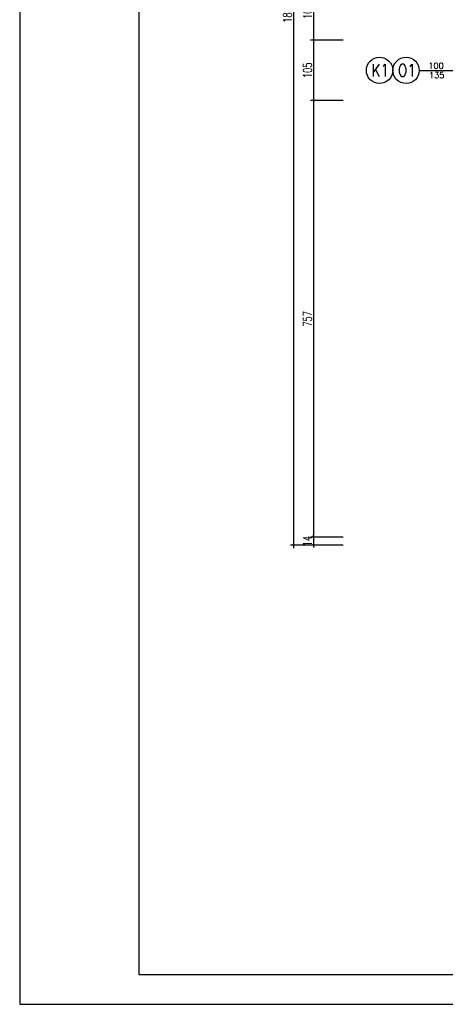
# Model space of a CAD drawing. Header units: millimetres. Extents: x 50026 to 146998, y 1038179 to 1573505.
# Tile 63 of 122: x 57791 to 58528, y 1045482 to 1047189. Entities that reach past the tile are written whole.
import ezdxf

# ---------------------------------------------------------------- set-up
doc = ezdxf.new("R2010")
doc.units = ezdxf.units.MM
doc.header["$LTSCALE"] = 0.025
for name, color, linetype in [('OKNA OPISY', 7, 'Continuous'), ('SCIANA', 5, 'Continuous'), ('zA_okna opisy', 7, 'Continuous'), ('ściany', 5, 'Continuous')]:
    doc.layers.add(name, color=color, linetype=linetype)
doc.styles.add('ROMANS', font='romans.shx', dxfattribs={"width": 0.7})
doc.dimstyles.new('SIL', dxfattribs={"dimtxt": 15, "dimasz": 4, "dimexe": 5, "dimexo": 5, "dimgap": 3, "dimtad": 1, "dimdec": 4, "dimrnd": 0.5, "dimdsep": 46, "dimtxsty": 'ROMANS', "dimblk1": 'ARCHTICK', "dimblk2": 'ARCHTICK', "dimsah": 1, "dimcen": 5, "dimdle": 5, "dimclrd": 1, "dimclre": 1, "dimclrt": 2, "dimadec": 1, "dimazin": 0, "dimtfac": 0.013333, "dimtdec": 4, "dimtix": 1, "dimtmove": 0, "dimatfit": 3, "dimldrblk": 'ARCHTICK', "dimfxl": 0, "dimtolj": 1, "dimtzin": 0, "dimarcsym": 0})

# ---------------------------------------------------------------- blocks, each defined once
blk = doc.blocks.new('_ArchTick')
at = {"color": 0, "linetype": 'ByBlock', "const_width": 0.15}
blk.add_lwpolyline([(-0.5, -0.5), (0.5, 0.5)], dxfattribs=at)
blk = doc.blocks.new('*D242')
at = {"layer": 'Defpoints', "color": 0}
for p in [(58356.2, 1047253.7), (58300, 1047153.7), (58356.2, 1047153.7)]:
    blk.add_point(p, dxfattribs=at)
at = {"layer": 'ściany', "color": 1, "lineweight": -2}
for p, q in [((58300, 1047258.7), (58300, 1047148.7)), ((58351.2, 1047253.7), (58295, 1047253.7)), ((58351.2, 1047153.7), (58295, 1047153.7))]:
    blk.add_line(p, q, dxfattribs=at)
at = {"layer": 'ściany', "color": 1, "lineweight": -2, "xscale": 4, "yscale": 4, "zscale": 4}
for p, rotation in [((58300, 1047253.7), 90), ((58300, 1047153.7), 270)]:
    blk.add_blockref('_ArchTick', p, dxfattribs=dict(at, rotation=rotation))
at = {"layer": 'ściany', "color": 2, "insert": (58289.5, 1047203.7), "char_height": 15, "attachment_point": 5, "rotation": 90, "style": 'ROMANS'}
blk.add_mtext('\\A1;100', dxfattribs=at)
blk = doc.blocks.new('*D243')
at = {"layer": 'Defpoints', "color": 0}
for p in [(58356.2, 1047153.7), (58300, 1047048.7), (58356.2, 1047048.7)]:
    blk.add_point(p, dxfattribs=at)
at = {"layer": 'ściany', "color": 1, "lineweight": -2}
for p, q in [((58351.2, 1047153.7), (58295, 1047153.7)), ((58300, 1047158.7), (58300, 1047043.7)), ((58351.2, 1047048.7), (58295, 1047048.7))]:
    blk.add_line(p, q, dxfattribs=at)
at = {"layer": 'ściany', "color": 1, "lineweight": -2, "xscale": 4, "yscale": 4, "zscale": 4}
for p, rotation in [((58300, 1047153.7), 90), ((58300, 1047048.7), 270)]:
    blk.add_blockref('_ArchTick', p, dxfattribs=dict(at, rotation=rotation))
at = {"layer": 'ściany', "color": 2, "insert": (58289.5, 1047101.2), "char_height": 15, "attachment_point": 5, "rotation": 90, "style": 'ROMANS'}
blk.add_mtext('\\A1;105', dxfattribs=at)
blk = doc.blocks.new('*D244')
at = {"layer": 'Defpoints', "color": 0}
for p in [(58356.2, 1047048.7), (58300, 1046291.7), (58356.2, 1046291.7)]:
    blk.add_point(p, dxfattribs=at)
at = {"layer": 'ściany', "color": 1, "lineweight": -2}
for p, q in [((58300, 1047053.7), (58300, 1046286.7)), ((58351.2, 1047048.7), (58295, 1047048.7)), ((58351.2, 1046291.7), (58295, 1046291.7))]:
    blk.add_line(p, q, dxfattribs=at)
at = {"layer": 'ściany', "color": 1, "lineweight": -2, "xscale": 4, "yscale": 4, "zscale": 4}
for p, rotation in [((58300, 1047048.7), 90), ((58300, 1046291.7), 270)]:
    blk.add_blockref('_ArchTick', p, dxfattribs=dict(at, rotation=rotation))
at = {"layer": 'ściany', "color": 2, "insert": (58289.5, 1046670.2), "char_height": 15, "attachment_point": 5, "rotation": 90, "style": 'ROMANS'}
blk.add_mtext('\\A1;757', dxfattribs=at)
blk = doc.blocks.new('*D245')
at = {"layer": 'Defpoints', "color": 0}
for p in [(58356.2, 1046291.7), (58300, 1046277.7), (58356.2, 1046277.7)]:
    blk.add_point(p, dxfattribs=at)
at = {"layer": 'ściany', "color": 1, "lineweight": -2}
for p, q in [((58351.2, 1046291.7), (58295, 1046291.7)), ((58300, 1046291.7), (58300, 1046295.7)), ((58300, 1046291.7), (58300, 1046277.7)), ((58351.2, 1046277.7), (58295, 1046277.7)), ((58300, 1046277.7), (58300, 1046273.7))]:
    blk.add_line(p, q, dxfattribs=at)
at = {"layer": 'ściany', "color": 1, "lineweight": -2, "xscale": 4, "yscale": 4, "zscale": 4}
for p, rotation in [((58300, 1046291.7), 270), ((58300, 1046277.7), 90)]:
    blk.add_blockref('_ArchTick', p, dxfattribs=dict(at, rotation=rotation))
at = {"layer": 'ściany', "color": 2, "insert": (58289.5, 1046284.7), "char_height": 15, "attachment_point": 5, "rotation": 90, "style": 'ROMANS'}
blk.add_mtext('\\A1;14', dxfattribs=at)
blk = doc.blocks.new('*D246')
at = {"layer": 'Defpoints', "color": 0}
for p in [(58356.2, 1048125.7), (58265.4, 1046277.7), (58356.2, 1046277.7)]:
    blk.add_point(p, dxfattribs=at)
at = {"layer": 'ściany', "color": 1, "lineweight": -2}
for p, q in [((58351.2, 1048125.7), (58260.4, 1048125.7)), ((58265.4, 1048130.7), (58265.4, 1046272.7)), ((58351.2, 1046277.7), (58260.4, 1046277.7))]:
    blk.add_line(p, q, dxfattribs=at)
at = {"layer": 'ściany', "color": 1, "lineweight": -2, "xscale": 4, "yscale": 4, "zscale": 4}
for p, rotation in [((58265.4, 1048125.7), 90), ((58265.4, 1046277.7), 270)]:
    blk.add_blockref('_ArchTick', p, dxfattribs=dict(at, rotation=rotation))
at = {"layer": 'ściany', "color": 2, "insert": (58254.9, 1047201.7), "char_height": 15, "attachment_point": 5, "rotation": 90, "style": 'ROMANS'}
blk.add_mtext('\\A1;1848', dxfattribs=at)

msp = doc.modelspace()

# ---------------------------------------------------------------- linework, layer by layer
at = {"layer": 'OKNA OPISY'}
msp.add_line((58483.20414, 1047101.19735), (58632.80498, 1047101.19735), dxfattribs=at)
at = {"layer": 'SCIANA', "color": 2, "linetype": 'Continuous'}
for points in [[(57790.95365, 1045481.78007), (60310.95365, 1045481.78007), (62830.95365, 1045481.78007), (62830.95365, 1049032.45674), (60310.95365, 1049032.45674), (57790.95365, 1049032.45674)], [(57997.10524, 1045533.3565), (60310.95365, 1045533.3565), (62779.37721, 1045533.3565), (62779.37721, 1048980.8803), (60310.95365, 1048980.8803), (57997.10524, 1048980.8803)]]:
    msp.add_lwpolyline(points, close=True, dxfattribs=at)
at = {"layer": 'zA_okna opisy', "color": 7, "linetype": 'Continuous'}
for centre in [(58414.46858, 1047101.19735), (58460.29229, 1047101.19735)]:
    msp.add_circle(centre, 22.91185, dxfattribs=at)

# ---------------------------------------------------------------- texts
at = {"layer": 'zA_okna opisy', "color": 2, "style": 'ROMANS', "width": 0.8}
for s, p in [('K1', (58400.5036, 1047090.5307)), ('O1', (58446.3273, 1047090.5307))]:
    msp.add_text(s, height=21.541941, dxfattribs=at).set_placement(p)
at = {"layer": 'zA_okna opisy', "color": 7, "style": 'ROMANS'}
for s, p in [('100', (58499.22264, 1047104.0357)), ('135', (58500.33382, 1047087.7106))]:
    msp.add_text(s, height=10.258067, dxfattribs=at).set_placement(p)

# ---------------------------------------------------------------- dimensions: what is measured, and where the dimension line sits
at = {"layer": 'ściany', "color": 7}
dim = msp.add_linear_dim(base=(58265.4186, 1046277.69735), p1=(58356.17237, 1048125.69735), p2=(58356.17237, 1046277.69735), angle=90, dimstyle='SIL', dxfattribs=at)
dim.commit()
dim.dimension.update_dxf_attribs({"geometry": '*D246', "text_midpoint": (58254.9186, 1047201.69735)})
for base, p1, p2, picture, middle in [((58299.99663, 1047153.69735), (58356.17237, 1047253.69735), (58356.17237, 1047153.69735), '*D242', (58289.49663, 1047203.69735)), ((58299.99663, 1047048.69735), (58356.17237, 1047153.69735), (58356.17237, 1047048.69735), '*D243', (58289.49663, 1047101.19735)), ((58299.99663, 1046291.69735), (58356.17237, 1047048.69735), (58356.17237, 1046291.69735), '*D244', (58289.49663, 1046670.19735)), ((58299.99663, 1046277.69735), (58356.17237, 1046291.69735), (58356.17237, 1046277.69735), '*D245', (58289.49663, 1046284.69735))]:
    dim = msp.add_linear_dim(base=base, p1=p1, p2=p2, angle=90, dimstyle='SIL', override={"dimtmove": 1}, dxfattribs=at)
    dim.commit()
    dim.dimension.update_dxf_attribs({"geometry": picture, "text_midpoint": middle})

doc.saveas('drawing.dxf')
